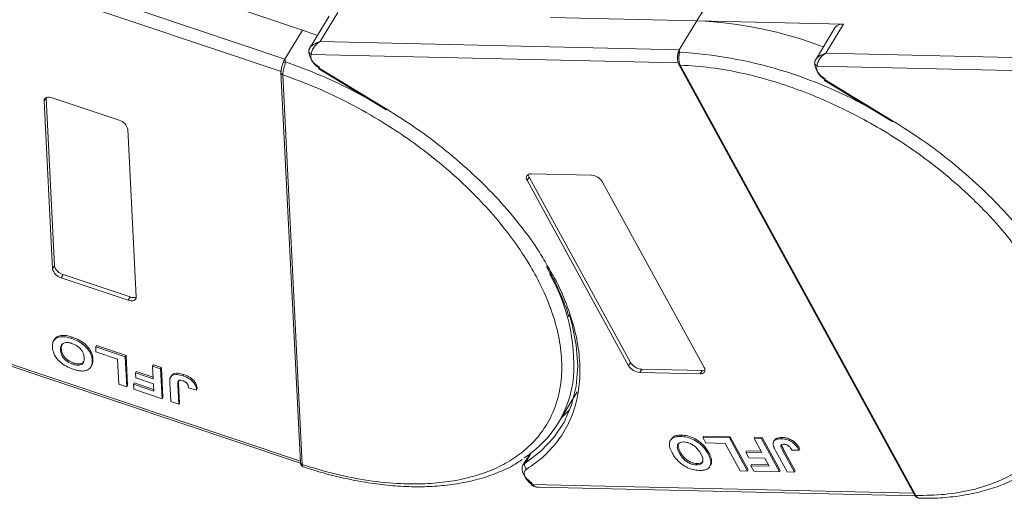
# Model space of a CAD drawing. Header units: millimetres. Extents: x -645 to 830, y -176 to 857.
# Tile 42 of 76: x 296 to 380, y 622 to 663. Entities that reach past the tile are written whole.
import ezdxf

# ---------------------------------------------------------------- set-up
doc = ezdxf.new("R2010")
doc.units = ezdxf.units.MM

msp = doc.modelspace()

# ---------------------------------------------------------------- linework, layer by layer
at = {"color": 7, "linetype": 'Continuous', "lineweight": 15}
for p, q in [((318.294, 660.101), (284.189, 671.556)), ((283.077, 670.759), (317.96, 659.042)), ((305.895, 667.259), (319.806, 662.587)), ((353.58, 663.381), (355.261, 666.143)), ((322.083, 663.776), (320.402, 661.013)), ((321.303, 661.601), (322.816, 664.087)), ((341.031, 663.669), (353.58, 663.381)), ((353.58, 663.381), (352.068, 660.895)), ((366.13, 663.093), (353.58, 663.381)), ((365.397, 662.782), (363.716, 660.019)), ((364.617, 660.607), (366.13, 663.093)), ((319.806, 662.587), (318.294, 660.101)), ((319.806, 662.587), (321.084, 662.133)), ((320.419, 661.04), (320.34, 660.844)), ((352.068, 660.895), (321.303, 661.601)), ((320.554, 660.498), (351.97, 659.777)), ((352.068, 660.895), (352.102, 660.698)), ((395.382, 659.901), (364.617, 660.607)), ((318.294, 660.101), (318.344, 659.851)), ((352.026, 659.636), (372.2, 622.761)), ((352.15, 659.578), (352.151, 659.576)), ((352.151, 659.576), (372.325, 622.701)), ((363.733, 660.046), (363.654, 659.85)), ((363.868, 659.504), (395.284, 658.783)), ((317.957, 658.953), (317.957, 658.937)), ((317.957, 658.935), (319.622, 625.53)), ((318.116, 658.757), (318.117, 658.756)), ((318.117, 658.756), (319.781, 625.351)), ((321.193, 659.266), (326.977, 655.747)), ((321.231, 659.328), (327.015, 655.809)), ((364.507, 658.272), (370.291, 654.753)), ((364.545, 658.334), (370.329, 654.815)), ((297.674, 656.507), (297.842, 656.783)), ((298.391, 642.117), (297.674, 656.507)), ((297.842, 656.783), (298.559, 642.393)), ((298.365, 656.78), (304.098, 654.855)), ((304.84, 654.1), (305.558, 639.709)), ((339.373, 650.262), (344.544, 650.144)), ((339.036, 649.71), (339.204, 649.986)), ((347.727, 633.824), (339.036, 649.71)), ((339.204, 649.986), (347.895, 634.1)), ((345.501, 649.562), (354.192, 633.676)), ((298.559, 642.393), (298.391, 642.117)), ((299.301, 641.638), (299.133, 641.362)), ((299.301, 641.638), (305.035, 639.712)), ((304.867, 639.436), (299.133, 641.362)), ((305.035, 639.712), (304.867, 639.436)), ((319.617, 625.638), (283.32, 637.83)), ((283.678, 637.539), (319.634, 625.462)), ((298.505, 635.976), (298.492, 635.954)), ((298.559, 636.065), (298.507, 635.979)), ((300.019, 636.163), (300.086, 636.273)), ((299.08, 635.174), (299.147, 635.284)), ((302.093, 635.434), (302.16, 635.544)), ((302.093, 635.434), (304.62, 634.585)), ((302.115, 635.005), (302.093, 635.434)), ((303.952, 634.388), (302.115, 635.005)), ((302.16, 635.544), (304.687, 634.695)), ((300.131, 633.955), (300.198, 634.065)), ((301.856, 634.398), (301.789, 634.288)), ((304.059, 632.247), (303.952, 634.388)), ((304.687, 634.695), (304.62, 634.585)), ((304.62, 634.585), (304.748, 632.015)), ((304.687, 634.695), (304.815, 632.126)), ((347.895, 634.1), (347.727, 633.824)), ((301.693, 633.739), (301.76, 633.849)), ((305.568, 633.33), (305.501, 633.22)), ((305.522, 632.792), (305.501, 633.22)), ((305.501, 633.22), (307.017, 632.711)), ((305.568, 633.33), (307.01, 632.846)), ((306.963, 633.798), (307.03, 633.908)), ((306.963, 633.798), (307.652, 633.566)), ((307.017, 632.711), (306.963, 633.798)), ((307.03, 633.908), (307.719, 633.677)), ((307.719, 633.677), (307.652, 633.566)), ((307.652, 633.566), (307.78, 630.997)), ((307.719, 633.677), (307.847, 631.107)), ((348.852, 633.518), (348.684, 633.242)), ((353.856, 633.123), (348.684, 633.242)), ((348.852, 633.518), (354.024, 633.4)), ((354.024, 633.4), (353.856, 633.123)), ((307.038, 632.282), (305.522, 632.792)), ((308.515, 630.75), (308.434, 632.37)), ((308.582, 632.988), (308.515, 632.878)), ((309.211, 632.537), (309.189, 632.292)), ((309.643, 633.063), (309.576, 632.953)), ((304.748, 632.015), (304.059, 632.247)), ((304.815, 632.126), (304.748, 632.015)), ((305.391, 632.353), (305.324, 632.243)), ((305.345, 631.815), (305.324, 632.243)), ((305.324, 632.243), (307.07, 631.656)), ((307.78, 630.997), (305.345, 631.815)), ((305.391, 632.353), (307.063, 631.792)), ((307.07, 631.656), (307.038, 632.282)), ((309.121, 632.182), (309.189, 632.292)), ((309.121, 632.182), (309.204, 630.518)), ((309.189, 632.292), (309.271, 630.629)), ((310.038, 631.923), (310.725, 631.724)), ((310.792, 631.835), (310.725, 631.724)), ((341.7, 628.898), (343.33, 631.577)), ((307.847, 631.107), (307.78, 630.997)), ((309.204, 630.518), (308.515, 630.75)), ((309.271, 630.629), (309.204, 630.518)), ((351.365, 627.536), (351.298, 627.425)), ((352.188, 627.763), (352.255, 627.874)), ((354.077, 627.684), (354.144, 627.795)), ((354.077, 627.684), (356.356, 627.632)), ((354.336, 627.211), (354.077, 627.684)), ((354.144, 627.795), (356.424, 627.742)), ((356.424, 627.742), (356.356, 627.632)), ((356.356, 627.632), (357.908, 624.795)), ((356.424, 627.742), (357.975, 624.906)), ((358.47, 627.583), (358.537, 627.694)), ((358.47, 627.583), (359.091, 627.569)), ((359.126, 626.383), (358.47, 627.583)), ((358.537, 627.694), (359.159, 627.68)), ((359.159, 627.68), (359.091, 627.569)), ((359.091, 627.569), (360.643, 624.732)), ((359.159, 627.68), (360.711, 624.843)), ((360.214, 627.442), (360.147, 627.332)), ((360.875, 627.676), (360.808, 627.566)), ((355.993, 627.173), (354.336, 627.211)), ((357.287, 624.809), (355.993, 627.173)), ((357.826, 626.525), (357.759, 626.415)), ((357.826, 626.525), (359.064, 626.497)), ((361.306, 624.717), (360.328, 626.506)), ((360.924, 626.539), (360.991, 626.649)), ((360.924, 626.539), (361.928, 624.703)), ((360.991, 626.649), (361.995, 624.813)), ((361.722, 626.575), (362.324, 626.597)), ((362.391, 626.708), (362.324, 626.597)), ((339.255, 626.254), (338.675, 625.3)), ((338.859, 625.484), (339.388, 626.353)), ((339.15, 626.177), (339.208, 626.176)), ((352.082, 626.32), (352.149, 626.43)), ((354.579, 626.401), (354.512, 626.291)), ((354.83, 625.683), (354.762, 625.573)), ((358.017, 625.942), (357.759, 626.415)), ((357.759, 626.415), (359.126, 626.383)), ((359.385, 625.91), (358.017, 625.942)), ((359.763, 625.219), (359.385, 625.91)), ((319.781, 625.351), (319.781, 625.349)), ((353.522, 625.327), (353.589, 625.437)), ((354.675, 625.187), (354.742, 625.298)), ((357.908, 624.795), (357.287, 624.809)), ((357.975, 624.906), (357.908, 624.795)), ((358.256, 625.366), (358.188, 625.256)), ((358.447, 624.783), (358.188, 625.256)), ((358.188, 625.256), (359.763, 625.219)), ((358.256, 625.366), (359.701, 625.333)), ((360.643, 624.732), (358.447, 624.783)), ((360.711, 624.843), (360.643, 624.732)), ((361.995, 624.813), (361.928, 624.703)), ((361.928, 624.703), (361.306, 624.717)), ((372.124, 622.9), (339.448, 623.65)), ((340.072, 623.404), (372.267, 622.665)), ((372.325, 622.701), (372.326, 622.699))]:
    msp.add_line(p, q, dxfattribs=at)
at = {"color": 7, "linetype": 'Continuous', "lineweight": 15, "flags": 128}
for points in [[(321.231, 659.328), (321.211, 659.295), (321.199, 659.274), (321.193, 659.266), (321.193, 659.266)], [(364.545, 658.334), (364.525, 658.301), (364.513, 658.281), (364.507, 658.272), (364.507, 658.272)], [(297.674, 656.507), (297.682, 656.603), (297.718, 656.686), (297.78, 656.752), (297.865, 656.8), (297.971, 656.828), (298.092, 656.833), (298.225, 656.818), (298.365, 656.78)], [(327.015, 655.809), (326.995, 655.777), (326.982, 655.756), (326.977, 655.747), (326.977, 655.747)], [(370.329, 654.815), (370.309, 654.783), (370.296, 654.762), (370.291, 654.753), (370.291, 654.753)], [(305.558, 639.709), (305.549, 639.614), (305.513, 639.531), (305.451, 639.464), (305.366, 639.416), (305.26, 639.389), (305.139, 639.383), (305.006, 639.399), (304.867, 639.436)], [(342.654, 638.182), (342.857, 637.479), (343.24, 635.597), (343.366, 633.788), (343.235, 632.073), (342.848, 630.469), (342.209, 628.994), (341.324, 627.662), (340.204, 626.488), (338.859, 625.484)], [(341.949, 629.308), (341.99, 629.345), (342.703, 630.066)], [(339.478, 623.743), (339.197, 623.954), (338.958, 624.191), (338.772, 624.443), (338.65, 624.696), (338.596, 624.938), (338.614, 625.158), (338.675, 625.3)], [(338.675, 625.3), (338.704, 625.343), (338.859, 625.484)], [(339.448, 623.65), (339.424, 623.62), (339.408, 623.601), (339.4, 623.595), (339.4, 623.601), (339.408, 623.62), (339.425, 623.651), (339.448, 623.692), (339.478, 623.743)]]:
    msp.add_lwpolyline(points, dxfattribs=at)
at = {"color": 7, "linetype": 'Continuous', "lineweight": 15}
for centre, radius, start, end in [((352.161, 629.311), 34.1, 68.97091, 87.61491), ((366.025, 662.322), 0.779, 82.29579, 143.75946), ((320.609, 660.83), 0.27, 148.89078, 176.84469), ((320.73, 660.846), 0.39, 180.29447, 243.27622), ((321.877, 660.823), 1.534, 177.9781, 247.11934), ((352.172, 660.457), 0.251, 106.23049, 154.5199), ((349.735, 622.648), 38.124, 60.09182, 86.44113), ((318.356, 659.491), 0.36, 91.90358, 127.33888), ((304.151, 618.525), 43.695, 60.85695, 71.04563), ((352.138, 659.713), 0.136, 213.6444, 275.03728), ((352.141, 659.715), 0.139, 214.37766, 274.3082), ((365.191, 659.829), 1.534, 177.9781, 247.11934), ((364.01, 659.826), 0.352, 154.88341, 246.17618), ((318.167, 658.962), 0.211, 186.92817, 256.1565), ((318.167, 658.961), 0.212, 187.01815, 256.10967), ((303.835, 653.853), 1.035, 13.78253, 75.26861), ((339.309, 649.922), 0.346, 79.47957, 217.89689), ((339.638, 650.244), 0.505, 182.97477, 210.78742), ((344.461, 648.929), 1.217, 31.28833, 86.07738), ((299.396, 642.363), 1.035, 193.78253, 255.26861), ((299.564, 642.639), 1.035, 193.78253, 255.26861), ((327.262, 633.875), 15.771, 356.34049, 29.85019), ((305.307, 640.345), 0.689, 246.67066, 291.30185), ((348.936, 634.733), 1.217, 211.28833, 266.07738), ((348.768, 634.456), 1.217, 211.28833, 266.07738), ((353.919, 633.463), 0.346, 259.47957, 37.89689), ((354.054, 633.903), 0.505, 266.58142, 294.38722), ((333.757, 633.731), 9.284, 302.75771, 354.67042), ((319.832, 625.556), 0.212, 187.01909, 256.10904), ((319.832, 625.555), 0.212, 186.93746, 256.07683), ((339.252, 625.298), 0.435, 154.63164, 231.84459), ((372.315, 622.84), 0.139, 214.37766, 274.3082), ((372.316, 622.838), 0.14, 214.42362, 274.2689)]:
    msp.add_arc(centre, radius, start, end, dxfattribs=at)
for points, knots in [([(320.378, 660.969), (320.414, 661.026), (320.492, 661.152), (320.783, 661.403), (321.099, 661.523), (321.303, 661.601)], [0, 0, 0, 0, 0.227063, 0.501587, 1, 1, 1, 1]), ([(321.303, 661.601), (321.197, 661.528), (320.986, 661.381), (320.741, 661.083), (320.578, 660.764), (320.562, 660.583), (320.554, 660.498)], [0, 0, 0, 0, 0.251519, 0.501784, 0.765632, 1, 1, 1, 1]), ([(351.924, 660.401), (351.915, 660.278), (351.9, 660.087), (351.943, 659.818), (351.997, 659.698), (352.025, 659.638)], [0, 0, 0, 0, 0.472653, 0.733055, 1, 1, 1, 1]), ([(351.926, 660.326), (351.927, 660.39), (351.928, 660.472), (351.942, 660.549), (351.945, 660.565)], [0, 0, 0, 0, 0.789595, 1, 1, 1, 1]), ([(352.102, 660.698), (352.095, 660.665), (352.079, 660.593), (352.052, 660.459), (352.032, 660.305), (352.024, 660.121), (352.037, 659.929), (352.079, 659.734), (352.125, 659.633), (352.15, 659.578)], [0, 0, 0, 0, 0.111997, 0.244844, 0.369168, 0.500899, 0.687533, 0.828138, 1, 1, 1, 1]), ([(363.692, 659.975), (363.728, 660.032), (363.806, 660.159), (364.097, 660.409), (364.413, 660.53), (364.617, 660.607)], [0, 0, 0, 0, 0.227063, 0.501587, 1, 1, 1, 1]), ([(364.617, 660.607), (364.511, 660.534), (364.3, 660.387), (364.055, 660.089), (363.892, 659.77), (363.876, 659.589), (363.868, 659.504)], [0, 0, 0, 0, 0.251519, 0.501784, 0.765632, 1, 1, 1, 1]), ([(318.034, 659.449), (318.014, 659.365), (317.983, 659.235), (317.958, 659.065), (317.957, 658.983), (317.957, 658.941)], [0, 0, 0, 0, 0.468492, 0.725761, 1, 1, 1, 1]), ([(317.983, 659.034), (317.984, 659.098), (317.986, 659.226), (318.036, 659.475), (318.094, 659.663), (318.131, 659.761), (318.137, 659.777)], [0, 0, 0, 0, 0.313357, 0.626713, 0.94007, 1, 1, 1, 1]), ([(318.344, 659.851), (318.337, 659.814), (318.322, 659.733), (318.282, 659.596), (318.237, 659.443), (318.188, 659.264), (318.145, 659.082), (318.117, 658.9), (318.117, 658.808), (318.116, 658.757)], [0, 0, 0, 0, 0.111997, 0.244844, 0.369168, 0.500899, 0.687533, 0.828138, 1, 1, 1, 1]), ([(352.151, 659.576), (353.019, 659.522), (354.78, 659.413), (357.612, 658.893), (360.341, 658.155), (362.9, 657.252), (365.248, 656.258), (367.579, 655.102), (370.628, 653.355), (373.505, 651.349), (376.109, 649.159), (378.068, 647.293), (379.962, 645.201), (381.683, 642.922), (383.074, 640.66), (384.154, 638.406), (384.914, 636.149), (385.291, 634.092), (385.35, 632.269), (385.167, 630.68), (384.745, 629.187), (383.862, 627.352), (382.518, 625.801), (380.773, 624.584), (379.148, 623.778), (377.167, 623.148), (374.841, 622.745), (373.155, 622.715), (372.325, 622.701)], [0, 0, 0, 0, 0.038862, 0.078912, 0.120068, 0.152227, 0.184382, 0.217215, 0.250043, 0.315618, 0.347778, 0.379932, 0.421093, 0.461142, 0.5, 0.538863, 0.578912, 0.620068, 0.652227, 0.684382, 0.717215, 0.750043, 0.815618, 0.847778, 0.879932, 0.921093, 0.96114, 1, 1, 1, 1]), ([(318.117, 658.756), (319.059, 658.409), (320.973, 657.704), (323.852, 656.326), (326.494, 654.829), (328.852, 653.276), (330.92, 651.733), (332.877, 650.081), (335.304, 647.754), (337.391, 645.302), (339.066, 642.818), (340.203, 640.793), (341.138, 638.632), (341.772, 636.398), (342.047, 634.294), (341.976, 632.307), (341.546, 630.431), (340.799, 628.834), (339.829, 627.517), (338.72, 626.452), (337.399, 625.541), (335.365, 624.551), (332.976, 623.926), (330.327, 623.682), (328.046, 623.687), (325.466, 623.945), (322.628, 624.487), (320.721, 625.066), (319.781, 625.351)], [0, 0, 0, 0, 0.038862, 0.078912, 0.120068, 0.152227, 0.184382, 0.217215, 0.250043, 0.315618, 0.347778, 0.379932, 0.421093, 0.461142, 0.5, 0.538863, 0.578912, 0.620068, 0.652227, 0.684382, 0.717215, 0.750043, 0.815618, 0.847778, 0.879932, 0.921093, 0.96114, 1, 1, 1, 1]), ([(327.015, 655.809), (327.892, 655.252), (329.648, 654.138), (332.13, 652.251), (334.468, 650.225), (336.615, 648.066), (338.504, 645.828), (339.927, 643.88), (340.597, 642.688), (340.838, 642.259)], [0, 0, 0, 0, 0.149567, 0.299144, 0.452293, 0.606501, 0.760709, 0.913858, 1, 1, 1, 1]), ([(370.329, 654.815), (371.206, 654.259), (372.962, 653.145), (375.444, 651.257), (377.782, 649.231), (379.929, 647.072), (381.818, 644.834), (383.241, 642.886), (383.911, 641.694), (384.152, 641.265)], [0, 0, 0, 0, 0.149567, 0.299144, 0.452293, 0.606501, 0.760709, 0.913858, 1, 1, 1, 1]), ([(340.838, 642.259), (341.027, 641.943), (341.663, 640.883), (342.435, 639.085), (343.152, 636.903), (343.534, 634.774), (343.596, 632.725), (343.316, 630.787), (342.7, 629.007), (341.759, 627.431), (340.543, 626.051), (339.503, 625.321), (338.983, 624.956)], [0, 0, 0, 0, 0.044474, 0.14937, 0.254252, 0.359148, 0.466545, 0.574685, 0.682825, 0.790222, 0.895108, 1, 1, 1, 1]), ([(340.683, 642.337), (340.889, 641.977), (341.395, 641.092), (342.018, 639.691), (342.455, 638.604), (342.603, 638.052), (342.615, 638.005)], [0, 0, 0, 0, 0.246456, 0.605605, 0.966644, 1, 1, 1, 1]), ([(298.39, 635.418), (298.389, 635.485), (298.386, 635.69), (298.472, 635.985), (298.735, 636.23), (299.134, 636.332), (299.587, 636.294), (299.889, 636.202), (300.019, 636.163)], [0, 0, 0, 0, 0.101888, 0.307343, 0.492963, 0.678647, 0.860791, 1, 1, 1, 1]), ([(298.565, 636.062), (298.567, 636.071), (298.602, 636.189), (298.813, 636.335), (299.199, 636.444), (299.655, 636.404), (299.956, 636.313), (300.086, 636.273)], [0, 0, 0, 0, 0.021339, 0.283602, 0.545958, 0.803311, 1, 1, 1, 1]), ([(299.08, 635.174), (299.079, 635.241), (299.078, 635.432), (299.165, 635.666), (299.402, 635.799), (299.667, 635.826), (299.894, 635.781), (300.019, 635.741), (300.042, 635.734)], [0, 0, 0, 0, 0.15859, 0.447239, 0.620381, 0.793575, 0.961295, 1, 1, 1, 1]), ([(300.019, 636.163), (300.115, 636.128), (300.405, 636.024), (300.883, 635.767), (301.341, 635.366), (301.664, 634.899), (301.77, 634.542), (301.785, 634.333), (301.789, 634.288)], [0, 0, 0, 0, 0.102171, 0.30922, 0.51365, 0.692275, 0.932413, 1, 1, 1, 1]), ([(300.042, 635.734), (300.139, 635.697), (300.333, 635.622), (300.61, 635.437), (300.85, 635.205), (301.041, 634.892), (301.09, 634.657), (301.1, 634.517), (301.101, 634.502)], [0, 0, 0, 0, 0.15971, 0.320429, 0.491074, 0.67705, 0.96629, 1, 1, 1, 1]), ([(300.086, 636.273), (300.182, 636.239), (300.472, 636.135), (300.95, 635.878), (301.408, 635.477), (301.731, 635.01), (301.837, 634.652), (301.853, 634.444), (301.856, 634.398)], [0, 0, 0, 0, 0.102171, 0.30922, 0.51365, 0.692275, 0.932413, 1, 1, 1, 1]), ([(300.161, 633.524), (300.065, 633.558), (299.775, 633.662), (299.301, 633.92), (298.845, 634.319), (298.521, 634.786), (298.41, 635.152), (298.394, 635.366), (298.39, 635.418)], [0, 0, 0, 0, 0.101398, 0.306996, 0.506144, 0.685262, 0.924557, 1, 1, 1, 1]), ([(300.131, 633.955), (300.034, 633.992), (299.84, 634.065), (299.561, 634.244), (299.33, 634.467), (299.148, 634.762), (299.092, 634.997), (299.082, 635.145), (299.08, 635.174)], [0, 0, 0, 0, 0.160292, 0.321922, 0.490761, 0.657569, 0.933883, 1, 1, 1, 1]), ([(299.147, 635.284), (299.144, 635.353), (299.137, 635.504), (299.205, 635.619), (299.242, 635.682)], [0, 0, 0, 0, 0.459227, 1, 1, 1, 1]), ([(300.198, 634.065), (300.101, 634.102), (299.907, 634.176), (299.628, 634.355), (299.398, 634.578), (299.215, 634.872), (299.159, 635.108), (299.149, 635.256), (299.147, 635.284)], [0, 0, 0, 0, 0.160292, 0.321922, 0.490761, 0.657569, 0.933883, 1, 1, 1, 1]), ([(301.101, 634.502), (301.101, 634.435), (301.103, 634.264), (301.03, 634.046), (300.837, 633.902), (300.587, 633.857), (300.336, 633.891), (300.183, 633.939), (300.131, 633.955)], [0, 0, 0, 0, 0.158617, 0.400864, 0.573059, 0.745486, 0.912985, 1, 1, 1, 1]), ([(301.084, 634.212), (301.077, 634.19), (301.05, 634.104), (300.899, 634.015), (300.655, 633.967), (300.403, 634.002), (300.25, 634.049), (300.198, 634.065)], [0, 0, 0, 0, 0.0881313, 0.3502083, 0.6126362, 0.8675659, 1, 1, 1, 1]), ([(301.789, 634.288), (301.79, 634.254), (301.793, 634.185), (301.788, 634.082), (301.776, 633.978), (301.751, 633.876), (301.724, 633.795), (301.699, 633.753), (301.691, 633.74)], [0, 0, 0, 0, 0.171032, 0.342376, 0.531815, 0.72208, 0.915654, 1, 1, 1, 1]), ([(301.856, 634.398), (301.858, 634.364), (301.86, 634.296), (301.855, 634.193), (301.843, 634.089), (301.819, 633.986), (301.792, 633.905), (301.766, 633.863), (301.758, 633.85)], [0, 0, 0, 0, 0.171032, 0.342376, 0.531815, 0.72208, 0.915654, 1, 1, 1, 1]), ([(300.911, 633.371), (300.867, 633.373), (300.779, 633.377), (300.649, 633.397), (300.523, 633.421), (300.404, 633.45), (300.283, 633.484), (300.201, 633.51), (300.161, 633.524)], [0, 0, 0, 0, 0.185429, 0.37219, 0.527708, 0.683877, 0.841678, 1, 1, 1, 1]), ([(301.661, 633.688), (301.622, 633.641), (301.542, 633.547), (301.325, 633.422), (301.101, 633.369), (300.931, 633.371), (300.911, 633.371)], [0, 0, 0, 0, 0.250896, 0.502166, 0.940512, 1, 1, 1, 1]), ([(308.434, 632.37), (308.433, 632.404), (308.431, 632.472), (308.432, 632.562), (308.438, 632.641), (308.449, 632.707), (308.462, 632.772), (308.48, 632.812), (308.488, 632.832)], [0, 0, 0, 0, 0.20827, 0.416707, 0.561481, 0.706573, 0.852825, 1, 1, 1, 1]), ([(308.488, 632.832), (308.524, 632.883), (308.595, 632.985), (308.805, 633.067), (309.132, 633.083), (309.408, 633.002), (309.576, 632.953)], [0, 0, 0, 0, 0.20646, 0.413515, 0.645211, 1, 1, 1, 1]), ([(308.556, 632.943), (308.591, 632.993), (308.662, 633.095), (308.872, 633.178), (309.199, 633.194), (309.476, 633.112), (309.643, 633.063)], [0, 0, 0, 0, 0.20646, 0.413515, 0.645211, 1, 1, 1, 1]), ([(309.121, 632.182), (309.12, 632.249), (309.118, 632.367), (309.145, 632.499), (309.206, 632.569), (309.288, 632.59), (309.406, 632.584), (309.496, 632.556), (309.552, 632.539)], [0, 0, 0, 0, 0.292027, 0.504854, 0.613905, 0.723685, 0.829816, 1, 1, 1, 1]), ([(309.552, 632.539), (309.582, 632.529), (309.642, 632.507), (309.722, 632.464), (309.791, 632.418), (309.844, 632.373), (309.891, 632.324), (309.916, 632.291), (309.928, 632.274)], [0, 0, 0, 0, 0.202387, 0.410907, 0.557829, 0.709472, 0.853224, 1, 1, 1, 1]), ([(309.576, 632.953), (309.672, 632.918), (309.89, 632.838), (310.218, 632.646), (310.483, 632.392), (310.679, 632.071), (310.707, 631.86), (310.725, 631.724)], [0, 0, 0, 0, 0.155292, 0.353145, 0.543243, 0.704067, 1, 1, 1, 1]), ([(309.643, 633.063), (309.739, 633.028), (309.957, 632.948), (310.285, 632.757), (310.55, 632.503), (310.746, 632.181), (310.774, 631.971), (310.792, 631.835)], [0, 0, 0, 0, 0.155292, 0.353145, 0.543243, 0.704067, 1, 1, 1, 1]), ([(309.928, 632.274), (309.943, 632.25), (309.972, 632.203), (309.995, 632.137), (310.012, 632.079), (310.023, 632.026), (310.032, 631.974), (310.036, 631.94), (310.038, 631.923)], [0, 0, 0, 0, 0.193806, 0.393127, 0.544069, 0.695412, 0.847613, 1, 1, 1, 1]), ([(351.453, 626.348), (351.414, 626.423), (351.295, 626.651), (351.188, 627.013), (351.236, 627.382), (351.462, 627.638), (351.806, 627.757), (352.072, 627.761), (352.188, 627.763)], [0, 0, 0, 0, 0.101888, 0.307343, 0.492963, 0.678647, 0.860791, 1, 1, 1, 1]), ([(351.378, 627.527), (351.43, 627.601), (351.544, 627.764), (351.875, 627.866), (352.14, 627.872), (352.255, 627.874)], [0, 0, 0, 0, 0.3159769, 0.7036842, 1, 1, 1, 1]), ([(352.188, 627.763), (352.275, 627.759), (352.541, 627.745), (353.027, 627.627), (353.58, 627.341), (354.075, 626.932), (354.354, 626.568), (354.484, 626.341), (354.512, 626.291)], [0, 0, 0, 0, 0.102171, 0.30922, 0.51365, 0.692275, 0.932413, 1, 1, 1, 1]), ([(352.255, 627.874), (352.343, 627.869), (352.608, 627.856), (353.094, 627.738), (353.647, 627.451), (354.143, 627.042), (354.421, 626.679), (354.551, 626.451), (354.579, 626.401)], [0, 0, 0, 0, 0.102171, 0.30922, 0.51365, 0.692275, 0.932413, 1, 1, 1, 1]), ([(360.104, 627.043), (360.1, 627.113), (360.092, 627.253), (360.195, 627.42), (360.418, 627.554), (360.661, 627.561), (360.808, 627.566)], [0, 0, 0, 0, 0.20646, 0.413515, 0.645211, 1, 1, 1, 1]), ([(360.225, 627.436), (360.238, 627.464), (360.282, 627.554), (360.491, 627.662), (360.73, 627.671), (360.875, 627.676)], [0, 0, 0, 0, 0.148382, 0.484821, 1, 1, 1, 1]), ([(360.808, 627.566), (360.896, 627.56), (361.097, 627.549), (361.439, 627.451), (361.772, 627.26), (362.094, 626.969), (362.234, 626.743), (362.324, 626.597)], [0, 0, 0, 0, 0.155292, 0.353145, 0.543243, 0.704067, 1, 1, 1, 1]), ([(360.875, 627.676), (360.964, 627.671), (361.164, 627.659), (361.506, 627.561), (361.839, 627.371), (362.161, 627.079), (362.301, 626.854), (362.391, 626.708)], [0, 0, 0, 0, 0.155292, 0.353145, 0.543243, 0.704067, 1, 1, 1, 1]), ([(352.082, 626.32), (352.043, 626.395), (351.934, 626.608), (351.863, 626.903), (351.956, 627.136), (352.128, 627.261), (352.316, 627.291), (352.427, 627.291), (352.448, 627.291)], [0, 0, 0, 0, 0.1585903, 0.4472388, 0.6203806, 0.7935748, 0.9612953, 1, 1, 1, 1]), ([(352.149, 626.43), (352.111, 626.506), (352.003, 626.718), (351.922, 627.003), (351.999, 627.15), (352.024, 627.197)], [0, 0, 0, 0, 0.271027, 0.764321, 1, 1, 1, 1]), ([(352.448, 627.291), (352.538, 627.283), (352.718, 627.269), (353.02, 627.16), (353.323, 626.985), (353.637, 626.702), (353.806, 626.456), (353.892, 626.302), (353.901, 626.286)], [0, 0, 0, 0, 0.15971, 0.320429, 0.491074, 0.67705, 0.96629, 1, 1, 1, 1]), ([(360.328, 626.506), (360.308, 626.543), (360.267, 626.619), (360.217, 626.721), (360.177, 626.811), (360.147, 626.889), (360.119, 626.967), (360.109, 627.018), (360.104, 627.043)], [0, 0, 0, 0, 0.20827, 0.416707, 0.561481, 0.706573, 0.852825, 1, 1, 1, 1]), ([(360.924, 626.539), (360.884, 626.615), (360.815, 626.745), (360.761, 626.903), (360.763, 627.003), (360.81, 627.056), (360.897, 627.091), (360.977, 627.093), (361.027, 627.094)], [0, 0, 0, 0, 0.292027, 0.504854, 0.613905, 0.723685, 0.829816, 1, 1, 1, 1]), ([(360.843, 627.11), (360.839, 627.104), (360.82, 627.075), (360.855, 626.915), (360.932, 626.765), (360.991, 626.649)], [0, 0, 0, 0, 0.05409, 0.269563, 1, 1, 1, 1]), ([(361.027, 627.094), (361.054, 627.092), (361.109, 627.089), (361.19, 627.07), (361.265, 627.043), (361.329, 627.01), (361.39, 626.973), (361.426, 626.944), (361.445, 626.93)], [0, 0, 0, 0, 0.202387, 0.410907, 0.557829, 0.709472, 0.853224, 1, 1, 1, 1]), ([(361.445, 626.93), (361.469, 626.909), (361.517, 626.865), (361.57, 626.801), (361.615, 626.741), (361.653, 626.686), (361.689, 626.63), (361.711, 626.594), (361.722, 626.575)], [0, 0, 0, 0, 0.193806, 0.393127, 0.544069, 0.695412, 0.847613, 1, 1, 1, 1]), ([(319.864, 625.165), (320.234, 625.042), (321.233, 624.711), (322.862, 624.287), (324.744, 623.89), (326.616, 623.614), (328.458, 623.461), (330.253, 623.438), (331.986, 623.547), (333.642, 623.793), (335.211, 624.174), (336.673, 624.703), (337.814, 625.236), (338.409, 625.644), (338.606, 625.778)], [0, 0, 0, 0, 0.050696, 0.136688, 0.224306, 0.313116, 0.402817, 0.493214, 0.584194, 0.675708, 0.767772, 0.860481, 0.954019, 1, 1, 1, 1]), ([(353.789, 624.854), (353.701, 624.858), (353.436, 624.872), (352.952, 624.992), (352.401, 625.278), (351.905, 625.685), (351.618, 626.057), (351.485, 626.291), (351.453, 626.348)], [0, 0, 0, 0, 0.101398, 0.306996, 0.506144, 0.685262, 0.924557, 1, 1, 1, 1]), ([(353.522, 625.327), (353.433, 625.334), (353.253, 625.347), (352.952, 625.449), (352.662, 625.616), (352.365, 625.882), (352.191, 626.126), (352.099, 626.289), (352.082, 626.32)], [0, 0, 0, 0, 0.160292, 0.321922, 0.490761, 0.657569, 0.933883, 1, 1, 1, 1]), ([(353.589, 625.437), (353.5, 625.444), (353.32, 625.458), (353.019, 625.559), (352.729, 625.727), (352.432, 625.992), (352.258, 626.237), (352.167, 626.399), (352.149, 626.43)], [0, 0, 0, 0, 0.160292, 0.321922, 0.490761, 0.657569, 0.933883, 1, 1, 1, 1]), ([(353.901, 626.286), (353.94, 626.21), (354.038, 626.019), (354.11, 625.75), (354.055, 625.519), (353.902, 625.379), (353.705, 625.328), (353.569, 625.327), (353.522, 625.327)], [0, 0, 0, 0, 0.158617, 0.400864, 0.573059, 0.745486, 0.912985, 1, 1, 1, 1]), ([(354.101, 625.637), (354.058, 625.586), (353.972, 625.487), (353.771, 625.439), (353.636, 625.438), (353.589, 625.437)], [0, 0, 0, 0, 0.398189, 0.794249, 1, 1, 1, 1]), ([(354.512, 626.291), (354.533, 626.253), (354.573, 626.177), (354.628, 626.06), (354.678, 625.939), (354.72, 625.815), (354.751, 625.692), (354.759, 625.612), (354.762, 625.573)], [0, 0, 0, 0, 0.15395, 0.308181, 0.478699, 0.649961, 0.824203, 1, 1, 1, 1]), ([(354.579, 626.401), (354.6, 626.363), (354.641, 626.287), (354.695, 626.17), (354.746, 626.049), (354.787, 625.925), (354.818, 625.802), (354.826, 625.723), (354.83, 625.683)], [0, 0, 0, 0, 0.15395, 0.308181, 0.478699, 0.649961, 0.824203, 1, 1, 1, 1]), ([(354.83, 625.683), (354.826, 625.617), (354.82, 625.485), (354.792, 625.352), (354.743, 625.304), (354.739, 625.3)], [0, 0, 0, 0, 0.478395, 0.957504, 1, 1, 1, 1]), ([(319.622, 625.533), (319.627, 625.485), (319.637, 625.391), (319.695, 625.276), (319.771, 625.193), (319.835, 625.165), (319.865, 625.152)], [0, 0, 0, 0, 0.279958, 0.547762, 0.791244, 1, 1, 1, 1]), ([(319.781, 625.349), (319.787, 625.307), (319.796, 625.231), (319.827, 625.169), (319.853, 625.164), (319.863, 625.162)], [0, 0, 0, 0, 0.431108, 0.783831, 1, 1, 1, 1]), ([(338.983, 624.956), (338.935, 624.917), (338.836, 624.837), (338.777, 624.657), (338.787, 624.448), (338.856, 624.297), (338.89, 624.223)], [0, 0, 0, 0, 0.2455128, 0.5, 0.7544872, 1, 1, 1, 1]), ([(354.409, 624.95), (354.377, 624.936), (354.312, 624.91), (354.208, 624.885), (354.105, 624.868), (354.004, 624.858), (353.898, 624.852), (353.825, 624.853), (353.789, 624.854)], [0, 0, 0, 0, 0.185429, 0.37219, 0.527708, 0.683877, 0.841678, 1, 1, 1, 1]), ([(354.762, 625.573), (354.761, 625.506), (354.758, 625.371), (354.674, 625.154), (354.545, 625.015), (354.423, 624.957), (354.409, 624.95)], [0, 0, 0, 0, 0.250896, 0.502166, 0.940512, 1, 1, 1, 1]), ([(372.634, 622.478), (372.942, 622.471), (373.854, 622.449), (375.298, 622.557), (376.956, 622.798), (378.525, 623.181), (379.987, 623.709), (381.127, 624.241), (381.72, 624.648), (381.915, 624.781)], [0, 0, 0, 0, 0.083579, 0.248214, 0.413815, 0.580411, 0.748174, 0.91744, 1, 1, 1, 1]), ([(339.399, 623.595), (339.512, 623.537), (339.724, 623.428), (339.96, 623.412), (340.071, 623.404)], [0, 0, 0, 0, 0.529898, 1, 1, 1, 1]), ([(339.448, 623.65), (339.539, 623.58), (339.724, 623.437), (339.956, 623.419), (340.073, 623.409)], [0, 0, 0, 0, 0.493587, 1, 1, 1, 1]), ([(372.201, 622.759), (372.228, 622.717), (372.283, 622.631), (372.394, 622.537), (372.518, 622.474), (372.601, 622.466), (372.643, 622.461)], [0, 0, 0, 0, 0.242484, 0.492478, 0.746362, 1, 1, 1, 1]), ([(372.326, 622.699), (372.357, 622.652), (372.413, 622.566), (372.52, 622.483), (372.593, 622.471), (372.633, 622.464)], [0, 0, 0, 0, 0.3548798, 0.6452342, 1, 1, 1, 1])]:
    msp.add_open_spline(points, degree=3, knots=knots, dxfattribs=at)
for points in [[(320.554, 660.498), (320.53, 660.415), (320.48, 660.249), (320.572, 660.041), (320.618, 659.936)], [(351.945, 660.565), (351.96, 660.627), (351.989, 660.749), (352.042, 660.847), (352.068, 660.895)], [(318.137, 659.777), (318.162, 659.836), (318.211, 659.955), (318.266, 660.052), (318.294, 660.101)], [(320.618, 659.936), (320.693, 659.823), (320.843, 659.597), (321.102, 659.418), (321.231, 659.328)], [(363.868, 659.504), (363.844, 659.421), (363.794, 659.255), (363.886, 659.047), (363.932, 658.943)], [(363.932, 658.943), (364.007, 658.83), (364.157, 658.604), (364.416, 658.424), (364.545, 658.334)], [(338.89, 624.223), (338.959, 624.118), (339.096, 623.909), (339.331, 623.736), (339.448, 623.65)]]:
    msp.add_open_spline(points, degree=3, dxfattribs=at)

doc.saveas('drawing.dxf')
